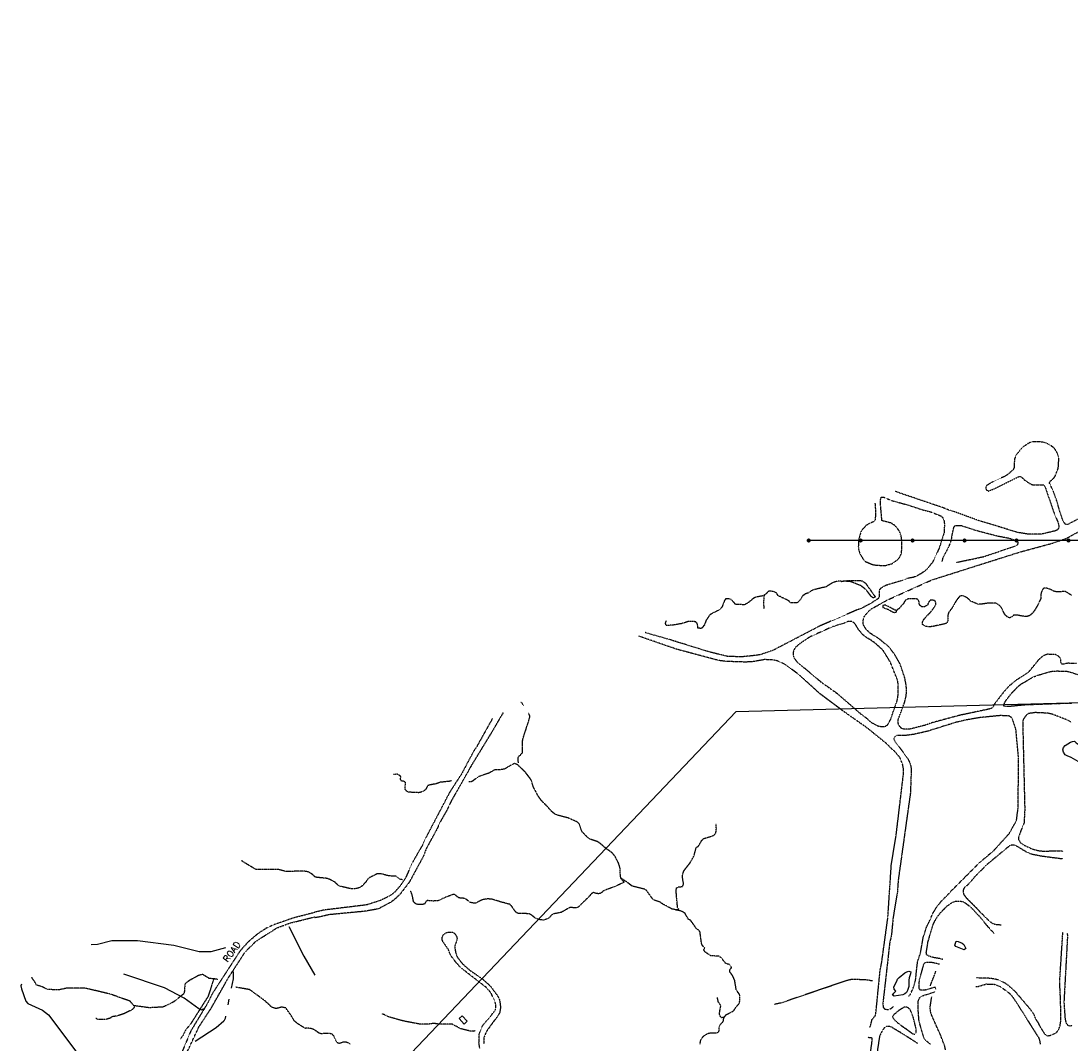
# Model space of a CAD drawing. Header units: feet. Extents: x 0 to 208040, y 0 to 211214.
# Tile 32 of 71: x 189869 to 193909, y 203565 to 207500. Entities that reach past the tile are written whole.
import ezdxf

# ---------------------------------------------------------------- set-up
doc = ezdxf.new("R2010")
doc.units = ezdxf.units.FT
doc.header["$LTSCALE"] = 0.5
doc.header["$MEASUREMENT"] = 0
doc.header["$XCLIPFRAME"] = 0
for name, pattern in [('D15S10', [2, 1, 1]), ('HIDDEN2', [0.1875, 0.125, -0.0625]), ('PHANTOM2', [1.25, 0.625, -0.125, 0.125, -0.125, 0.125, -0.125])]:
    doc.linetypes.add(name, pattern=pattern)
for name, color, linetype in [('4WD-TRAIL', 11, 'D15S10'), ('image', 7, 'CONTINUOUS'), ('LAKE', 11, 'CONTINUOUS'), ('MA-BLDG', 11, 'CONTINUOUS'), ('NAVY-PROP-LINE', 11, 'CONTINUOUS'), ('R-DIRT', 11, 'HIDDEN2'), ('R-DIRT-T', 1, 'CONTINUOUS'), ('STREAM', 11, 'PHANTOM2'), ('Y', 11, 'CONTINUOUS')]:
    doc.layers.add(name, color=color, linetype=linetype)
doc.styles.add('CVFONT05', font='ROMANC')
picture_1 = doc.add_image_def('image1.jpg', size_in_pixel=(2000, 2400))

# ---------------------------------------------------------------- blocks, each defined once
blk = doc.blocks.new('NAVY', base_point=(196952.6, 209119.5))
at = {"layer": 'Y', "const_width": 7.81}
blk.add_lwpolyline([(196948.7, 209119.5, 1), (196956.5, 209119.5, 1)], format="xyb", close=True, dxfattribs=at)

msp = doc.modelspace()

# ---------------------------------------------------------------- linework, layer by layer
at = {"layer": '4WD-TRAIL'}
for points, elevation in [([(190899.9, 204014.5), (190956.5, 203899.6), (191000, 203826.5)], 437.8), ([(190655.7, 203932), (190599, 203916.5), (190553.9, 203915.8), (190457.3, 203941.1), (190316.5, 203959.4), (190218.1, 203959), (190163.3, 203944.6), (190138.2, 203943.2)], 437.5), ([(190570.5, 203696.8), (190570.5, 203696.8), (190564.2, 203691.5), (190552.5, 203696.9), (190496.5, 203738.6), (190420.9, 203777.2), (190264.2, 203830.9)], 436.2), ([(190685.6, 203840.9), (190685, 203811.9), (190677.9, 203777)], 434.1), ([(189871, 203792.5), (189868.6, 203785.5), (189870, 203774.2), (189887.5, 203726.9), (189894.8, 203718.1), (189950.9, 203692), (189974.7, 203673.8), (190075.9, 203539.2), (190129.7, 203454.6), (190173.3, 203411), (190246.7, 203366.3), (190274.7, 203345.3), (190327.6, 203293.8), (190367.2, 203276.9)], 437.5), ([(190669, 203733.9), (190664.5, 203711.8)], 434.1), ([(190655.5, 203668.4), (190653.7, 203659.4), (190649.2, 203649.3), (190620.2, 203623.8), (190538.9, 203571.3)], 434.1)]:
    msp.add_lwpolyline(points, dxfattribs=dict(at, elevation=elevation))
at = {"layer": 'LAKE'}
for points, elevation in [([(193943.8, 204644.4), (193943.8, 204644.4), (193937.4, 204649.6), (193909.6, 204664.2), (193894.4, 204670.6), (193887.5, 204675.3), (193880, 204685.7), (193878.3, 204694.6), (193880.8, 204702.6), (193887.2, 204710.8), (193907.3, 204723), (193914.9, 204726.3), (193923, 204727.5), (193929.3, 204721.4), (193937.2, 204715.6), (193944.2, 204706.6), (193945.9, 204698), (193947, 204659.6)], 341.8), ([(193462.2, 203941.8), (193467.1, 203957.5), (193475.4, 203956.3), (193490.5, 203949.5), (193496.8, 203944.3), (193504.6, 203929.1), (193498, 203923.9), (193466.6, 203936.6)], 337.7), ([(193235, 203764.9), (193228.4, 203773.1), (193227.8, 203781.1), (193239.3, 203803.7), (193241.3, 203811.7), (193247.6, 203818), (193270.3, 203836.1), (193277.8, 203839.7), (193285.9, 203841.6), (193293.7, 203839.3), (193291.9, 203831.3), (193289.6, 203823.6), (193286.2, 203816.1), (193285, 203807.6), (193286, 203791.5), (193285.3, 203783.4), (193283.2, 203775.1), (193280.4, 203767.2), (193276.7, 203759.7), (193270.4, 203754.5), (193262.8, 203751.2), (193229.2, 203745.2), (193222.6, 203749.9), (193227.3, 203757)], 340.7)]:
    msp.add_lwpolyline(points, close=True, dxfattribs=dict(at, elevation=elevation))
at = {"layer": 'MA-BLDG', "elevation": 379.9}
msp.add_lwpolyline([(191566.4, 203669.9), (191585.3, 203649.1), (191573.7, 203638.5), (191554.8, 203659.3)], close=True, dxfattribs=at)
at = {"layer": 'NAVY-PROP-LINE', "elevation": 401.1}
msp.add_lwpolyline([(196500, 207500), (196500, 205500), (192899.1, 205500)], dxfattribs=at)
at = {"layer": 'R-DIRT'}
for points, elevation in [([(193936.5, 205582.3), (193897.2, 205561.7), (193889.1, 205561.6), (193879, 205574.7), (193865.6, 205614.4), (193856.3, 205648.4), (193841.6, 205689), (193826.5, 205721.7), (193830.7, 205728.9), (193843.2, 205740.2), (193848.2, 205747.1), (193860.4, 205778.2), (193862.4, 205810.9), (193861.8, 205819.8), (193857.1, 205836.2), (193848.8, 205850.9), (193843, 205857.2), (193829.8, 205866.8), (193815.2, 205874.4), (193799.5, 205879), (193761.4, 205880.6), (193746, 205874.5), (193725.5, 205860.2), (193713.8, 205848.3), (193698.3, 205829.1), (193691.8, 205813.6), (193690.3, 205780.4), (193687, 205773), (193667.8, 205755.1), (193652.8, 205745.8), (193611.7, 205727.8), (193583.2, 205710.7), (193581.1, 205702.7), (193583.9, 205694.9), (193590.5, 205690.2), (193613.8, 205698.8), (193711.1, 205747.2), (193719.1, 205744.1), (193731.2, 205732.6), (193753.2, 205717.9), (193761.1, 205714.8), (193787.7, 205713.7), (193804.1, 205714.7), (193809.3, 205707.9), (193842.9, 205609), (193859.3, 205570), (193863, 205554.1), (193861.5, 205546.1), (193856, 205540), (193848.4, 205536.7), (193798.2, 205524.9), (193741.9, 205524.7), (193705.2, 205530.6), (193549.5, 205578.1), (193461.1, 205610.5), (193443.2, 205615.5), (193416.6, 205626.2), (193233.4, 205688.5)], 335), ([(193155, 205644.3), (193157.4, 205611.8), (193155.9, 205578.3), (193149.9, 205572.2), (193133.6, 205565.3), (193119.8, 205557), (193103.5, 205538.3), (193099.6, 205530.9), (193091.8, 205500.7), (193090.9, 205474.2), (193091.8, 205465.6), (193096.6, 205449.9), (193110.6, 205426), (193116.6, 205420), (193145.1, 205407.6), (193163, 205404.5), (193195.2, 205404.1), (193219.5, 205410.3), (193242.6, 205426.2), (193248.1, 205432.5), (193256.5, 205448.4), (193257.7, 205456.5), (193258.4, 205499.6), (193256.3, 205516.1), (193250.5, 205532.8), (193245.8, 205540.4), (193234, 205555.7), (193218.4, 205566.8), (193181.9, 205576.4), (193176.9, 205632.3), (193176.9, 205658.9), (193179.5, 205667.1), (193188.1, 205666.9), (193220, 205653.9), (193281.6, 205636.8), (193340.3, 205617.6), (193369.9, 205610.3), (193410.9, 205593.6), (193417.1, 205586.2), (193420.5, 205578.1), (193422.5, 205561.7), (193420.8, 205530.1), (193402.4, 205471.7), (193382.7, 205427.3), (193373.8, 205412.4), (193351.8, 205386.3), (193334.4, 205373.8), (193318.1, 205364.2), (193302.9, 205358.1), (193278.1, 205353.5), (193262.7, 205346.9), (193198.4, 205327.3), (193182.7, 205319.3), (193175.6, 205314.6), (193170.6, 205308), (193171.2, 205283.6), (193167.3, 205276.2), (193137.9, 205257.2), (193101.8, 205238.1), (193084.3, 205232), (192941.8, 205170.3), (192764.1, 205077.7), (192717.7, 205061.5), (192701.2, 205058.1), (192645, 205052.3), (192589.5, 205053.2), (192517.7, 205070.8), (192359.1, 205120), (192279.3, 205142.6), (192270.5, 205145.6)], 421.4), ([(193930.8, 205026.5), (193896.8, 205027.2), (193888.7, 205026), (193880.8, 205023.5), (193872.8, 205024.2), (193870.8, 205032), (193870.7, 205040.4), (193867.1, 205047.9), (193861.4, 205054.5), (193854.5, 205058.9), (193846.5, 205061.5), (193818.9, 205061.8), (193810, 205059.3), (193801, 205054.4), (193791.7, 205047.1), (193784.9, 205040.8), (193746.6, 204993.8), (193740, 204988.6), (193697.4, 204961.3), (193673.3, 204941.4), (193654.9, 204922.2), (193614.4, 204870.2), (193609.4, 204860.4), (193603.9, 204853.8), (193596, 204851.3), (193514.1, 204833.7), (193482, 204827.1), (193374.6, 204798.2), (193348.9, 204788.8), (193290.1, 204774), (193281.8, 204773.1), (193265.5, 204773.7), (193257.7, 204776), (193251.9, 204781.7), (193247.3, 204789.4), (193243.9, 204797.5), (193243.6, 204805.5), (193245.4, 204813.5), (193268.9, 204876.1), (193272.1, 204887.6), (193274.5, 204899.6), (193275.8, 204910.3), (193276.2, 204927.7), (193275.4, 204940.6), (193270.1, 204970.3), (193253.7, 205020), (193250.1, 205027.6), (193228.9, 205064), (193212.4, 205085.8), (193206.9, 205091.8), (193172.9, 205120.1), (193136.1, 205143.2), (193127.6, 205150.9), (193118.7, 205161.3), (193112.8, 205170.5), (193110, 205178.6), (193109.9, 205189.4), (193110.7, 205198.5), (193114.1, 205207), (193120.4, 205216), (193125.6, 205222.3), (193131.7, 205228.6), (193138, 205234.1), (193144.8, 205238.8), (193202.3, 205270.9), (193375.1, 205348.8), (193711.4, 205455.3), (193835.3, 205488.9), (193890.4, 205507.6), (193937.9, 205533.5)], 340), ([(193468.5, 205415.7), (193574.8, 205438.3), (193697.7, 205480), (193704.8, 205484.1), (193706.3, 205492.2), (193700, 205497.9), (193671.5, 205507.9), (193627.4, 205516.1), (193546, 205537.4), (193488.2, 205556.3), (193463.7, 205556.5), (193457.5, 205551.3), (193450.6, 205518.4), (193449.5, 205509.3), (193445.2, 205492.9), (193439, 205477.6), (193415.2, 205431.4), (193412.8, 205419.3)], 358.7), ([(193134.3, 203624), (193138, 203631.4), (193144.1, 203656.2), (193155.4, 203668.9), (193158.3, 203676.9), (193174.9, 203845), (193180.6, 203872.6), (193204.7, 204048.1), (193218.1, 204252.8), (193236.5, 204364.6), (193264.2, 204596.6), (193264.7, 204620), (193261.8, 204637.7), (193252.4, 204661.3), (193247.7, 204668.3), (193234.1, 204684.2), (193195.1, 204721.5), (193125.5, 204778), (193032.4, 204843.5), (192943.4, 204909.8), (192862.5, 204983.4), (192817.9, 205017), (192799.3, 205027.9), (192779.1, 205036.3), (192761.5, 205040.5), (192730.1, 205041.4), (192684.9, 205033.5), (192658.5, 205031.9), (192581, 205034.3), (192553.2, 205038.1), (192393.1, 205080.9), (192245.9, 205131.7)], 341.8), ([(193912.6, 204872.3), (193902.3, 204873.1), (193729.4, 204866.5), (193667.9, 204860.5), (193658.7, 204860.4), (193651, 204862.8), (193652.5, 204870.8), (193655.6, 204878.8), (193661.2, 204887.2), (193682.7, 204914.1), (193709, 204941), (193716.9, 204947), (193762.5, 204973.9), (193781.2, 204981.3), (193825.2, 204994.3), (193833.3, 204996.1), (193855.1, 204997.7), (193890.2, 204997), (193899, 204995.8), (193946.8, 204980.5)], 350.4), ([(191724.3, 204837.6), (191679.4, 204761), (191603, 204635.9), (191522.5, 204493.8), (191507.8, 204461.9), (191481.4, 204416), (191470.1, 204390.8), (191428, 204313.6), (191416.6, 204283.5), (191363.3, 204185.1), (191325.3, 204135.7), (191304.5, 204116.8), (191289.2, 204105.8), (191246.9, 204083.4), (191239.1, 204080.9), (191194.4, 204072.7), (191055.9, 204059.5), (191013.3, 204049.9), (191000, 204047.6)], 341.8), ([(193910.3, 204800.7), (193894.6, 204809.1), (193836.3, 204831.5), (193819.2, 204835.1), (193771.8, 204837.4), (193747.3, 204833.9), (193740.2, 204830), (193729.5, 204817.4), (193725.3, 204810.5), (193723.5, 204802.2), (193731.5, 204463.7), (193728.5, 204411.7), (193715.5, 204380.6), (193707.5, 204356.9), (193707.6, 204348.3), (193714.1, 204337.7), (193725.7, 204328.8), (193760, 204312.3), (193787.5, 204305.3), (193810.5, 204303.7), (193838.7, 204305.5), (193871.7, 204305.4), (193879.7, 204303.6)], 348.2), ([(191682.5, 204814), (191620.8, 204703.7), (191609.1, 204686.2), (191564.2, 204601.9), (191517.9, 204530.1), (191425.6, 204354.1), (191415.2, 204330.2), (191375.1, 204260.7), (191347.8, 204199.3), (191329, 204171.8), (191306.7, 204146.3), (191292.2, 204134.5), (191253.2, 204114.6), (191199.7, 204097.2), (191034.8, 204077.1), (191000, 204069.3)], 505.9), ([(193316, 203853.4), (193319.2, 203878.2), (193330.3, 203912.4), (193340.7, 203970.9), (193353.9, 204013), (193367.9, 204040.6), (193376.7, 204062.4), (193393.6, 204090.5), (193406.9, 204107.2), (193462.6, 204165), (193556.3, 204258.9), (193613.1, 204307), (193672.4, 204372.6), (193699.5, 204421.2), (193706.2, 204472), (193707.5, 204664.9), (193697.4, 204773.5), (193683.8, 204813.5), (193678.6, 204820.1), (193671.7, 204824.2), (193638.7, 204826), (193559.7, 204818.2), (193504.2, 204808.7), (193465.1, 204799.3), (193358.1, 204765.8), (193306.1, 204753.8), (193271.1, 204749.1), (193238.4, 204748.8), (193231.3, 204743.8), (193227.9, 204736.4), (193230.4, 204728.5), (193277.9, 204665.3), (193286.7, 204650.1), (193292.6, 204633.9), (193294.6, 204616.6), (193291.4, 204528.2), (193244.5, 204192.9), (193241, 204144.7), (193224.8, 204048.7), (193218.3, 203980.7), (193211.8, 203952.4), (193185.7, 203720), (193185.8, 203711.4), (193186.7, 203703.4), (193191.7, 203696.8), (193199.9, 203694.5), (193208, 203694.9), (193215.9, 203698.2), (193227.7, 203706.9)], 344.2), ([(193640.3, 204019.1), (193640.3, 204019.1), (193618.4, 204021.2), (193610.7, 204024), (193598.7, 204031.5), (193566.4, 204062.8), (193560.9, 204069.3), (193508.1, 204123), (193497.9, 204136.7), (193496, 204145.8), (193495.9, 204154.4), (193499.8, 204163.2), (193523.4, 204186), (193533.6, 204199), (193551.7, 204218.7), (193591.7, 204257.6), (193673.6, 204325.4), (193681.2, 204328.2), (193689.5, 204328.3), (193697.5, 204325.9), (193739.6, 204300.4), (193747.3, 204297), (193759.8, 204292.7), (193795.1, 204285.8), (193876.7, 204275)], 346.6), ([(193416.8, 203886.9), (193416.8, 203886.9), (193408.2, 203889.5), (193377.2, 203895), (193360.7, 203900.7), (193353.8, 203905.2), (193352.6, 203913.5), (193359.1, 203954.4), (193378.5, 204020), (193383, 204030.4), (193395.5, 204051.9), (193410.1, 204070.1), (193427.7, 204088.2), (193434.2, 204094), (193448.9, 204104.4), (193456.3, 204108.3), (193464.4, 204111.1), (193472.4, 204111.7), (193482.1, 204111.8), (193492.8, 204110.2), (193501.3, 204105.7), (193522.7, 204089.7), (193554.7, 204055.2), (193592.1, 204010.2), (193615, 203986.4)], 340.7), ([(191000, 204068.1), (190917.7, 204046.9), (190842.9, 204021.1), (190810.9, 204006.2), (190779.9, 203986.2), (190743.3, 203955), (190712.8, 203921.6), (190605.8, 203756.9), (190582.6, 203711.8), (190522.6, 203613), (190472.1, 203492.8)], 432.2), ([(191000.3, 203128.9), (190901.3, 203143.1), (190749.2, 203160.1), (190686.9, 203169.7), (190653.6, 203179.6), (190617.3, 203215), (190578.3, 203263.9), (190539.6, 203307.9), (190499.7, 203326.1), (190455.9, 203335.6), (190449.6, 203341.1), (190447.1, 203349.5), (190453.9, 203388.7), (190468.3, 203446.1), (190517.5, 203550.9), (190553.8, 203628.4), (190599.2, 203697.3), (190665, 203813.4), (190729.6, 203913.5), (190771, 203956.1), (190853.1, 204008.3), (190902.3, 204027.1), (191000, 204051.2)], 403.7), ([(191634.1, 203544), (191631.1, 203566.1), (191632.3, 203600.4), (191635.2, 203608.9), (191642.8, 203626.5), (191647.5, 203634.9), (191666.8, 203657.9), (191672.5, 203663.7), (191677.8, 203670), (191682.5, 203677.1), (191692.9, 203690.1), (191695.5, 203697.8), (191696.2, 203706.6), (191695.9, 203714.7), (191693.4, 203722.8), (191679.3, 203754.5), (191673.8, 203762.4), (191660.2, 203778.5), (191573, 203845.8), (191567, 203851.3), (191560.1, 203856.5), (191541, 203877.9), (191526.4, 203897), (191520.4, 203906.5), (191517.6, 203915.1), (191513.3, 203925.4), (191492.7, 203955.1), (191489.4, 203962.7), (191489.5, 203971.2), (191492.1, 203979.2), (191497.6, 203985.3), (191504.4, 203989.7), (191512.2, 203992.2), (191528.9, 203992.4), (191536.1, 203988.5), (191541.5, 203982), (191545.4, 203974.6), (191546.9, 203966.6), (191545.1, 203958.3), (191538.8, 203941.8), (191538.4, 203933.5), (191539, 203925.1), (191541.7, 203912.5), (191545.5, 203900.3), (191550.9, 203891.1), (191570, 203868.1), (191595.3, 203846.1), (191645.6, 203811), (191669.5, 203789.6), (191676.6, 203782.2), (191682.6, 203774.5), (191688.1, 203766.4), (191695.2, 203757.6), (191702.2, 203747.6), (191706.9, 203739.4), (191710.4, 203730.5), (191713.9, 203703.9), (191712.6, 203692.6), (191710.5, 203681.7), (191706.3, 203674.2), (191694.7, 203657.3), (191689.4, 203651), (191661.5, 203612.1), (191657.4, 203604.7), (191653.1, 203594.6), (191649.7, 203584.2), (191649.2, 203572.9), (191650.3, 203562.7)], 340.4), ([(193839.8, 203599.5), (193839.8, 203599.5), (193847.8, 203602), (193856.3, 203609.3), (193863.2, 203619.9), (193867.5, 203631.9), (193870.3, 203650.4), (193869.5, 203725.8), (193865.9, 203801), (193878.2, 203992.2)], 345), ([(193894.5, 203988.8), (193894.5, 203988.8), (193895.9, 203977.2), (193882.2, 203721.7), (193886.3, 203661), (193888.4, 203649.5), (193891.4, 203640.7), (193897, 203634.2), (193906.1, 203631.3), (193913.8, 203633.8)], 355), ([(193390, 203772.9), (193386.3, 203780.2), (193346.4, 203768.5), (193329.8, 203768.8), (193324.8, 203776.4), (193326, 203806.7), (193344.3, 203872.6), (193351.9, 203876.7), (193374.9, 203876.3), (193403.8, 203869.5)], 340.4), ([(193283.5, 203745.3), (193290.5, 203751.1), (193301.2, 203774), (193311.2, 203806.2), (193315.6, 203848.8), (193316, 203853.4)], 344.2), ([(193542.8, 203783.1), (193551.4, 203783), (193583.6, 203792.7), (193614.7, 203791.3), (193637, 203783), (193671.6, 203757.9), (193688.7, 203737.7), (193784.3, 203586.8), (193787.8, 203578.4), (193790.9, 203560.6)], 341.2), ([(193847.8, 203602), (193836.5, 203596.9), (193828.7, 203593.4), (193820.3, 203591.9), (193812.4, 203596.1), (193806.9, 203602.9), (193792.3, 203626.3), (193788.5, 203633.6), (193785.1, 203641.2), (193775.8, 203655.4), (193772.2, 203662.7), (193769.4, 203670.3), (193765.5, 203677.6), (193761.1, 203684.7), (193750.6, 203698), (193696.4, 203761.9), (193684.3, 203773.7), (193663.2, 203790.8), (193645.7, 203801.4), (193630.6, 203807.9), (193612.9, 203812), (193588.3, 203815.2), (193545.4, 203815.8)], 346.6), ([(193368.6, 203561.1), (193351.7, 203573.3), (193345.1, 203580.1), (193324.8, 203649), (193320.8, 203699.2), (193321.6, 203726.6), (193324, 203734.9), (193329.2, 203741.5), (193335.7, 203746.4), (193386.5, 203762.8)], 341.2), ([(193319.8, 203563.5), (193251.8, 203606.8), (193252.8, 203605.7), (193217.3, 203627.3), (193209.3, 203629.4), (193201, 203629.3), (193193.4, 203626.2), (193187.9, 203620.2), (193183.2, 203613.6), (193172.6, 203591.5), (193162, 203521.4)], 340.7), ([(193138, 203528.6), (193144.6, 203576.8), (193143.5, 203584.9), (193127.4, 203586.3)], 340.4)]:
    msp.add_lwpolyline(points, dxfattribs=dict(at, elevation=elevation))
for points, elevation in [([(193125.4, 204813.4), (193125.4, 204813.4), (193130.9, 204807.4), (193137.3, 204802.1), (193161.6, 204788.2), (193169.9, 204785.6), (193177.9, 204783.8), (193187.3, 204783.6), (193196.2, 204785.6), (193203.8, 204790.3), (193215.2, 204810.7), (193239.8, 204881.8), (193242.5, 204893.3), (193244.1, 204905.6), (193244.4, 204945.3), (193243, 204956.6), (193239, 204970.1), (193214.2, 205031.8), (193187.5, 205075), (193182, 205081.3), (193153.8, 205106.3), (193139.8, 205116.3), (193123.1, 205125.8), (193108.6, 205137.1), (193092.1, 205156.5), (193079.1, 205177.9), (193073.1, 205184.2), (193064.6, 205188.4), (193056.5, 205188.9), (193048.4, 205186.9), (193038.7, 205182.3), (192989.8, 205167.2), (192905.8, 205129.2), (192890.9, 205119.9), (192861.2, 205099.3), (192848.9, 205088), (192844.2, 205081.4), (192841.1, 205073.7), (192839.8, 205065.4), (192840.2, 205057.3), (192843.2, 205049), (192849, 205040.3), (192856, 205032.1), (192945.4, 204956.9), (193009.7, 204911.1), (193099.8, 204833), (193113.5, 204823.3)], 380.7), ([(193226.9, 203673.6), (193226.9, 203673.6), (193222.2, 203666.9), (193226, 203659.4), (193231.8, 203652.8), (193244.5, 203641.3), (193265.3, 203626.1), (193272.7, 203621.6), (193299.4, 203601.7), (193307.2, 203599.4), (193313.2, 203605.5), (193313.9, 203614), (193312.3, 203625.1), (193303.4, 203661), (193296.8, 203679.9), (193289.6, 203695.1), (193283, 203700.8), (193275.3, 203703.4), (193266.9, 203703.3), (193246, 203690.1), (193233.4, 203679.3)], 342.3)]:
    msp.add_lwpolyline(points, close=True, dxfattribs=dict(at, elevation=elevation))
at = {"layer": 'STREAM'}
for points, elevation in [([(193028.9, 205342.4), (193020.8, 205343.1), (193011.4, 205342.7), (193000.1, 205340.3), (192992.6, 205337.5), (192984.9, 205333.1), (192964.8, 205320.6), (192948.5, 205317.4), (192939, 205314.8), (192920.9, 205310.3), (192913, 205307.5), (192905.7, 205303.1), (192898.3, 205297.9), (192887.3, 205294.3), (192875.3, 205285.9), (192868.4, 205271.7), (192858.9, 205262.8), (192854.2, 205260.1), (192847.3, 205260.1), (192837.9, 205260.1), (192828.4, 205260.1), (192826.2, 205265.9), (192804.7, 205277.5), (192795.7, 205280.1), (192793.1, 205283.3), (192783.6, 205285.9), (192781.2, 205289.1), (192777, 205296.7), (192767.5, 205302.5), (192754.9, 205304.6), (192745.8, 205304.3), (192732.4, 205291.7), (192722.4, 205286.5), (192700.5, 205282.7), (192692.4, 205280.2), (192684, 205274.7), (192669.8, 205262.1), (192662.7, 205257.7), (192653, 205252.6), (192618.9, 205253.6), (192610.8, 205263.4), (192601.8, 205272.2), (192593.6, 205275), (192581, 205275.8), (192576, 205269.2), (192566.7, 205245), (192560.9, 205237.6), (192553, 205231.6), (192542.4, 205225.4), (192530.5, 205220.8), (192518, 205212.5), (192513.8, 205205), (192508.8, 205198.4), (192504.6, 205191.5), (192498.7, 205175), (192492.9, 205167.6), (192486.8, 205161.6), (192474, 205162.1), (192472.8, 205172.6), (192471.1, 205181), (192464.8, 205186.7), (192456.8, 205188.3), (192438.3, 205188.4), (192410.5, 205179.8), (192377.1, 205174.1), (192351.8, 205172.7), (192349, 205180.6), (192351.9, 205191.4)], 355.5), ([(193913.2, 205287.7), (193888.6, 205303.2), (193877.8, 205303.4), (193866, 205301.8), (193853.9, 205302.1), (193841.7, 205305.3), (193830, 205311.7), (193815.6, 205316.3), (193805.1, 205316.8), (193799.6, 205310.7), (193796.3, 205302.7), (193793.7, 205293.9), (193793, 205276.5), (193780.4, 205249.1), (193765.7, 205225.3), (193758.3, 205217.7), (193750.1, 205210.6), (193740.3, 205207.6), (193731.8, 205207.7), (193720, 205209.1), (193703.9, 205212.6), (193690.5, 205213.2), (193681, 205206.1), (193673.9, 205202.2), (193666.2, 205204.8), (193658.6, 205210.9), (193653.3, 205217.7), (193640.5, 205243.7), (193634.2, 205249.8), (193622.8, 205258), (193614.2, 205259), (193593, 205258.9), (193561.8, 205254.5), (193553.5, 205254.1), (193522.1, 205266.9), (193513.7, 205276.2), (193505.2, 205281.7), (193494.1, 205286.8), (193482.2, 205286.2), (193476.5, 205279.9), (193464.6, 205263), (193454, 205243.6), (193438, 205221.4), (193435.4, 205213.4), (193435.8, 205196.8), (193434.9, 205188.7), (193431, 205181.6), (193423.1, 205179), (193377.8, 205169), (193369.8, 205168.1), (193361.4, 205168), (193352.3, 205169), (193344.9, 205172.6), (193338, 205177.1), (193337.7, 205186.5), (193343.8, 205196.8), (193355.4, 205210.8), (193368.5, 205223.4), (193374.3, 205230.2), (193384.8, 205245.6), (193388.7, 205253), (193389.7, 205261), (193385.8, 205268.6), (193376.7, 205270.4), (193367.6, 205269.6), (193359.6, 205260.1), (193357.8, 205251.8), (193344.8, 205244.3), (193336.2, 205244.2), (193329.3, 205249.2), (193325.2, 205256.2), (193324.6, 205264.6), (193321.8, 205272.4), (193313.2, 205275.3), (193284.3, 205275.6), (193274.5, 205271.5), (193268.7, 205264.9), (193265.1, 205257.5), (193246.2, 205236.9), (193239.6, 205232)], 313.1), ([(192729.2, 205291), (192727.4, 205282.4), (192726, 205255.3), (192727.8, 205237.1)], 366.4), ([(191801.8, 204864.9), (191801.8, 204864.9), (191798.2, 204872.5), (191792.5, 204876)], 384.2), ([(191783.5, 204644), (191783.5, 204644), (191781.5, 204652.3), (191782.6, 204667), (191791.4, 204675.2), (191798.8, 204683.6), (191798.9, 204728.4), (191801, 204738.3), (191826.6, 204818.3), (191826.2, 204826.3), (191821.8, 204835)], 367.3), ([(192482.4, 203561.4), (192483.4, 203571.9), (192486, 203579.6), (192495.1, 203591.5), (192506.2, 203599.5), (192514.9, 203603.1), (192523.5, 203604.6), (192549.3, 203604.8), (192554.8, 203611.1), (192555.9, 203628), (192558.5, 203635.8), (192567, 203643.1), (192572.5, 203651.6), (192573, 203662), (192582.1, 203674.2), (192605.4, 203685.8), (192612, 203690.7), (192618.9, 203701.6), (192634, 203719.5), (192635.6, 203743.9), (192634.2, 203752), (192621.4, 203769.1), (192615.2, 203807.4), (192606.5, 203825.5), (192596, 203840), (192596.8, 203848.8), (192603.6, 203855.6), (192594.2, 203867.9), (192586.2, 203869.4), (192578.8, 203873.6), (192564.4, 203892.7), (192554.9, 203899.6), (192522.7, 203901.1), (192501.3, 203916), (192496.4, 203923.4), (192499.7, 203931.1), (192491.9, 203939.3), (192487.5, 203949.3), (192481.7, 203992.9), (192475.7, 204000.3), (192467.8, 204005.8), (192445.4, 204037.9), (192437.4, 204040.8), (192423.7, 204065.2), (192408.8, 204073.3), (192373.8, 204081.3), (192335.6, 204101.9), (192329.3, 204107.2), (192302.4, 204116.3), (192275.2, 204153.4), (192268.4, 204157.5), (192220.8, 204169.3), (192199.7, 204185.3), (192177.5, 204199.2), (192175.3, 204209.7), (192174.2, 204236.8), (192171.5, 204248.6), (192167.4, 204259.5), (192153.8, 204285.5), (192142.8, 204298.1), (192118.7, 204315.5), (192095.5, 204335.3), (192086, 204341.1), (192060.9, 204349.4), (192053, 204353.6), (192029.8, 204376.4), (192025.4, 204383.4), (192016.6, 204409.4), (192009.5, 204416.3), (191972.5, 204432.3), (191934.6, 204442.2), (191923.2, 204447), (191911.8, 204455.9), (191889.5, 204481), (191871.1, 204498.6), (191858.1, 204517.1), (191840.3, 204551.8), (191833.3, 204575.3), (191828.6, 204583.2), (191809, 204608.3), (191782.2, 204634.6), (191775, 204638.8), (191767, 204641.1), (191754.8, 204635.4), (191730.7, 204620.6), (191710.7, 204616.5), (191692.5, 204617.4), (191667.5, 204603.4), (191628.9, 204590.8), (191607.6, 204574.4), (191600.3, 204570.8), (191592.2, 204570.7)], 299.1), ([(191525.8, 204575), (191525.8, 204575), (191517.1, 204572.8), (191483, 204569.2), (191465.2, 204563.1), (191442.8, 204559), (191435, 204556.5), (191430.3, 204549.9), (191426.3, 204542.2), (191418.7, 204535.9), (191409.5, 204531.3), (191399.2, 204529.1), (191367.9, 204530.6), (191359.8, 204531.5), (191352.4, 204534.6), (191346.9, 204542.3), (191346.6, 204551.7), (191347.9, 204561), (191348, 204569.3), (191340.6, 204573.3), (191332.6, 204574), (191328.7, 204581), (191331, 204590.6), (191324.2, 204596.4), (191316.7, 204600.1), (191301.8, 204599.3)], 382), ([(192386.9, 204078.1), (192400.6, 204080.2), (192395.4, 204086.5), (192390.2, 204145.1), (192390.8, 204162.2), (192398.1, 204166.1), (192414.5, 204167.9), (192418.5, 204177.2), (192414, 204205.2), (192415.9, 204218.9), (192421.5, 204230.8), (192444.7, 204260.6), (192459.2, 204287.4), (192467.3, 204318.1), (192475.8, 204323.6), (192488.3, 204345.1), (192495.7, 204352.4), (192529.4, 204362.7), (192537.9, 204367.6), (192542.8, 204374.5), (192544.8, 204391.1), (192543.2, 204407.2)], 345.3), ([(191000.3, 204204.5), (190992.8, 204212.5), (190976.4, 204223.5), (190957.2, 204227.4), (190887.7, 204225.4), (190859.7, 204233.2), (190772.1, 204233.8), (190732, 204257.7), (190717.2, 204267.6), (190715.2, 204268.6)], 530.1), ([(191336.4, 204193.9), (191328.4, 204195.4), (191313.4, 204207), (191282.3, 204209), (191255.3, 204216.8), (191238.1, 204216.1), (191206.1, 204199.9), (191195.1, 204184.8), (191181.1, 204169.8), (191174, 204165.1), (191162.9, 204160.5), (191147.9, 204158.7), (191135.3, 204159.8), (191096.6, 204168.9), (191089.1, 204172.3), (191076.5, 204184.6), (191055.8, 204195.8), (191041.7, 204199.8), (191008.2, 204202.7), (191000, 204204.7)], 397.6), ([(192177.5, 204199.2), (192189.2, 204183.9), (192154, 204167.7), (192114.5, 204153), (192106.9, 204148.6), (192101.4, 204142.5), (192092.2, 204140), (192082.1, 204141), (192071.1, 204144.5), (192062.4, 204139), (192055, 204129.3), (192013.9, 204088.8), (192006.6, 204085.2), (191981.1, 204087.3), (191948, 204068.4), (191918.6, 204062.6), (191910.2, 204057.7), (191897.3, 204044), (191880.3, 204038.5), (191860.2, 204040.8), (191846.7, 204047.2), (191831.1, 204059.4), (191823.4, 204063.3), (191787.2, 204063.5), (191779.1, 204065.3), (191772.5, 204070.2), (191756.4, 204093.1), (191749.5, 204099.4), (191712.4, 204109.1), (191681.3, 204119.1), (191663.3, 204120.3), (191647.7, 204117.4), (191635.5, 204113.1), (191619, 204104), (191610.4, 204103.7), (191597.8, 204106.4), (191577.2, 204122.1), (191559.3, 204123), (191551.5, 204125.3), (191539.1, 204136.3), (191531.1, 204137), (191498.1, 204124.5), (191473.4, 204112.7), (191454.4, 204112), (191432.7, 204113.8), (191425.9, 204109.4), (191421.4, 204100.4), (191409.3, 204098), (191399.4, 204098.2), (191388.1, 204100.8), (191379.7, 204108.5), (191373.6, 204137.1), (191367.5, 204152.2)], 351.7), ([(190626.5, 203810.4), (190591.7, 203814.4), (190567.3, 203829.7), (190551.2, 203824.9), (190518.5, 203807), (190504.1, 203797.1), (190499.2, 203791.9), (190496.6, 203756), (190455.1, 203723.1), (190415.6, 203703.8), (190361.6, 203701.1), (190303.3, 203709.1), (190287.5, 203727.3), (190263.1, 203735.2), (190212.7, 203753.4), (190166.9, 203764.4), (190116.7, 203776.1), (190046.3, 203777.2), (190017.7, 203770.3), (189972.1, 203771), (189948.9, 203782.3), (189927.6, 203788.8), (189921.1, 203801.9), (189909.7, 203818.4)], 431.9), ([(193368.8, 203786), (193368.8, 203786), (193371.1, 203794), (193386.6, 203833.1), (193389.3, 203842.2)], 336.4), ([(190609.6, 203810.1), (190588.6, 203745.1), (190525.4, 203645.1), (190520.2, 203637.7), (190500.6, 203613.2), (190491, 203593.6), (190484.5, 203585.7), (190481.5, 203579.7)], 435.4), ([(193145.6, 203804.6), (193145.6, 203804.6), (193137.6, 203805.3), (193129.9, 203807.6), (193072.5, 203810.4), (193060.7, 203809.1), (193048, 203806.1), (192794.5, 203719.6), (192768.9, 203714)], 340.4), ([(191000.3, 203615.1), (190984.7, 203621.2), (190971.3, 203622.4), (190963.9, 203621.8), (190951.6, 203627.9), (190941.6, 203634.5), (190933.7, 203639.3), (190920.7, 203650.6), (190905.9, 203675), (190887.2, 203700.6), (190870.9, 203703.4), (190850.6, 203697.7), (190834.4, 203702.5), (190808.3, 203727.3), (190754.4, 203766.7), (190746.7, 203771.2), (190695.6, 203780)], 410.2), ([(192582.1, 203674.2), (192573, 203663.6), (192564.7, 203662.7), (192558.7, 203669.3), (192556.2, 203678.2), (192561.9, 203709.5), (192552.3, 203723.6), (192548.6, 203740.6)], 308), ([(193426.7, 203539.5), (193422.5, 203557), (193409.2, 203591.7), (193370.3, 203679.4), (193367, 203700.7), (193373.5, 203742.7)], 334.5), ([(190305.3, 203705.8), (190305.3, 203705.8), (190299.8, 203696.3), (190292.4, 203691.3), (190261.8, 203676.9), (190238.6, 203669.4), (190218.7, 203666.3), (190211.6, 203660.8), (190194.3, 203655.8), (190165, 203655.6), (190156.6, 203660.4)], 444), ([(191615.9, 203612), (191607.8, 203610.3), (191597.9, 203611), (191560, 203620.7), (191528.7, 203637.4), (191516.4, 203638.5), (191478.5, 203637.7), (191457.9, 203640.8), (191435.3, 203637.8), (191403.4, 203637.9), (191337.1, 203650.8), (191282.2, 203666.7), (191259.6, 203677.4)], 366.2), ([(191000, 203614.7), (191000.7, 203614.7), (191014.5, 203605), (191023, 203602.4), (191055.7, 203603.3), (191064.3, 203601.3), (191071.6, 203593.3), (191082.9, 203569.2), (191092, 203564.5), (191107.9, 203569.5), (191117.8, 203570.1), (191126.4, 203567.8), (191135.1, 203561.1)], 417.2)]:
    msp.add_lwpolyline(points, dxfattribs=dict(at, elevation=elevation))
for points, elevation in [([(193024.6, 205342.5), (193052.6, 205346.2), (193097.4, 205346.6), (193105.7, 205344.5), (193113.6, 205339.5), (193121.2, 205332.1), (193156.4, 205282.8), (193149.4, 205278.4), (193141.9, 205282.9), (193120.8, 205310.7), (193101, 205325.8), (193062.4, 205341.4), (193040.1, 205343.2)], 355.2), ([(193239.6, 205232), (193239.6, 205232), (193231.3, 205232.4), (193209.6, 205244.4), (193194.1, 205251.7), (193186.1, 205250.8), (193184.8, 205242.8), (193192.3, 205239.7), (193200.3, 205237.1), (193207.7, 205234), (193221.8, 205225.4), (193229.5, 205222.8), (193237.3, 205224.8)], 352.2)]:
    msp.add_lwpolyline(points, close=True, dxfattribs=dict(at, elevation=elevation))

# ---------------------------------------------------------------- block references
at = {"layer": 'Y', "rotation": 180}
for p in [(192900, 205500), (193100, 205500), (193300, 205500), (193500, 205500), (193700, 205500), (193900, 205500)]:
    msp.add_blockref('NAVY', p, dxfattribs=at)

# ---------------------------------------------------------------- texts
at = {"layer": 'R-DIRT-T', "style": 'CVFONT05'}
msp.add_text('ROAD', height=25, rotation=53.3556, dxfattribs=at).set_placement((190663.6, 203874.1))

# ---------------------------------------------------------------- pictures from other files: only their frames are drawn
at = {"layer": 'image'}
image = msp.add_image(picture_1, insert=(189577.4, 187001.2), size_in_units=(14997.8, 17997.4), rotation=0.6, dxfattribs=at)
image.set_boundary_path([(132.996, 330.714), (430.192, 24.765), (1020.87, 15.748), (1441.694, 2.418), (1679.783, 17.58), (1693.604, 9.457), (1619.806, 230.729), (1548.014, 470.558), (1535.763, 774.424), (1569.421, 992.353), (1639.473, 1205.262), (1591.986, 1384.6), (1519.706, 1505.468), (1523.142, 1667.603), (1504.677, 1730.756), (1672.9, 1884.48), (1821.97, 1931.65), (1498.085, 2118.297), (960.466, 2148.074), (673.895, 2165.344), (458.475, 2163.088), (240.59, 2160.806), (87.062, 2055.378), (143.158, 1779.843), (140.638, 1536.635), (138.25, 1280.692), (130.08, 1093.17), (219.456, 785.044), (141.38, 497.97), (132.996, 330.714)])
image.dxf.flags = 15

doc.saveas('drawing.dxf')
